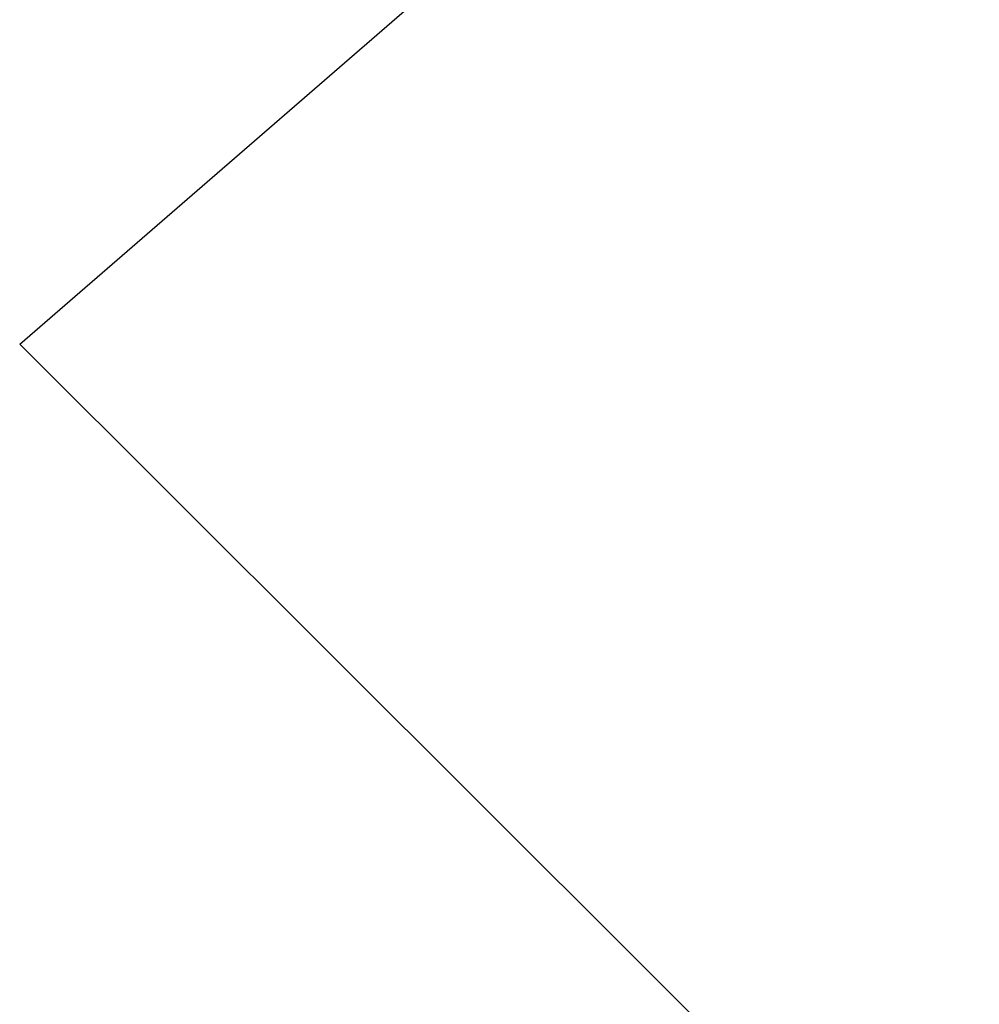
# Model space of a CAD drawing. Header units: centimetres. Extents: x 118 to 897, y -231 to 654.
# Tile 88 of 256: x 123.942 to 124.163, y -222.415 to -222.189. Entities that reach past the tile are written whole.
import ezdxf

# ---------------------------------------------------------------- set-up
doc = ezdxf.new("R2010")
doc.units = ezdxf.units.CM
doc.header["$MEASUREMENT"] = 0
doc.layers.add('Ben', color=254, linetype='Continuous')
doc.layers.add('IGES level 3', color=254, linetype='Continuous', true_color=0xcad1ee)

# ---------------------------------------------------------------- blocks, each defined once
blk = doc.blocks.new('A$C30CE010A')
at = {"layer": 'IGES level 3'}
mesh = blk.add_polyface(dxfattribs=at)
corners = [(-196.04063, 174.05062, 877.54102), (-196.50761, 174.19667, 877.8551), (-196.79902, 174.14656, 877.46747), (-196.34922, 173.99752, 877.13049), (-196.25709, 173.70333, 876.40808), (-196.68269, 173.90963, 876.74628), (-197.03782, 173.78768, 876.39191), (-196.62867, 173.57576, 876.03735), (-195.90822, 173.79537, 876.81012), (-195.58534, 173.85091, 877.23962), (-196.22566, 173.31472, 875.70953), (-197.01948, 173.41384, 875.70135), (-196.63008, 173.14711, 875.36188), (-195.84114, 173.44667, 876.0932), (-195.48008, 173.54189, 876.50922), (-195.14598, 173.59938, 876.95367), (-195.83259, 173.00685, 875.41156), (-196.24681, 172.83522, 875.05548), (-195.4387, 173.14211, 875.80457), (-195.06892, 173.23958, 876.23071), (-194.72667, 173.29848, 876.68591), (-195.85081, 172.45815, 874.76978), (-196.6822, 172.62636, 874.73645), (-196.29268, 172.24617, 874.44598), (-195.43043, 172.63234, 875.13116), (-195.03071, 172.76955, 875.53003), (-194.65541, 172.86855, 875.96246), (-194.30809, 172.9283, 876.4245), (-196.98185, 174.2878, 878.17889), (-196.18986, 174.20046, 878.2323), (-196.55116, 174.27651, 878.4494), (-195.48579, 173.95931, 877.80927), (-195.83415, 174.09456, 878.01855), (-194.81831, 173.60366, 877.4082), (-195.14662, 173.79537, 877.60547), (-196.75383, 171.99642, 874.16345), (-196.22371, 171.73397, 874.0578), (-195.89445, 171.9067, 874.27045), (-195.57228, 172.06124, 874.50659), (-195.2588, 172.19686, 874.76508), (-194.50258, 173.38509, 877.21851), (-194.201, 173.14083, 877.03729), (-193.91514, 172.87209, 876.86554), (-196.55836, 171.54396, 873.86981), (-194.95567, 172.3127, 875.04456), (-194.66438, 172.40834, 875.34363), (-194.38643, 172.48329, 875.66077), (-194.12324, 172.53707, 875.99438), (-193.87617, 172.56942, 876.34277), (-193.64644, 172.58022, 876.7041)]
mesh.append_faces([[corners[k] for k in face] for face in [(0, 1, 2, 3), (4, 5, 6, 7), (8, 3, 5, 4), (9, 0, 3, 8), (10, 7, 11, 12), (13, 4, 7, 10), (14, 8, 4, 13), (15, 9, 8, 14), (16, 10, 12, 17), (18, 13, 10, 16), (19, 14, 13, 18), (20, 15, 14, 19), (21, 17, 22, 23), (24, 16, 17, 21), (25, 18, 16, 24), (26, 19, 18, 25), (27, 20, 19, 26), (28, 1, 29, 30), (0, 9, 31, 32), (9, 15, 33, 34), (23, 35, 36, 37), (24, 21, 38, 39), (21, 23, 37, 38), (1, 0, 32, 29), (34, 31, 9, 9), (40, 33, 15, 20), (20, 41, 40, 40), (20, 27, 42, 41), (43, 36, 35, 35), (25, 24, 44, 45), (39, 44, 24, 24), (27, 26, 46, 47), (45, 46, 26, 25), (27, 48, 42, 42), (42, 48, 49, 49), (27, 47, 48, 48)]])

msp = doc.modelspace()

# ---------------------------------------------------------------- block references
at = {"layer": 'Ben', "extrusion": (-3.8e-15, -1, -1e-16)}
msp.add_blockref('A$C30CE010A', (320.98027, 211.51854, -654.12857), dxfattribs=at)

doc.saveas('drawing.dxf')
